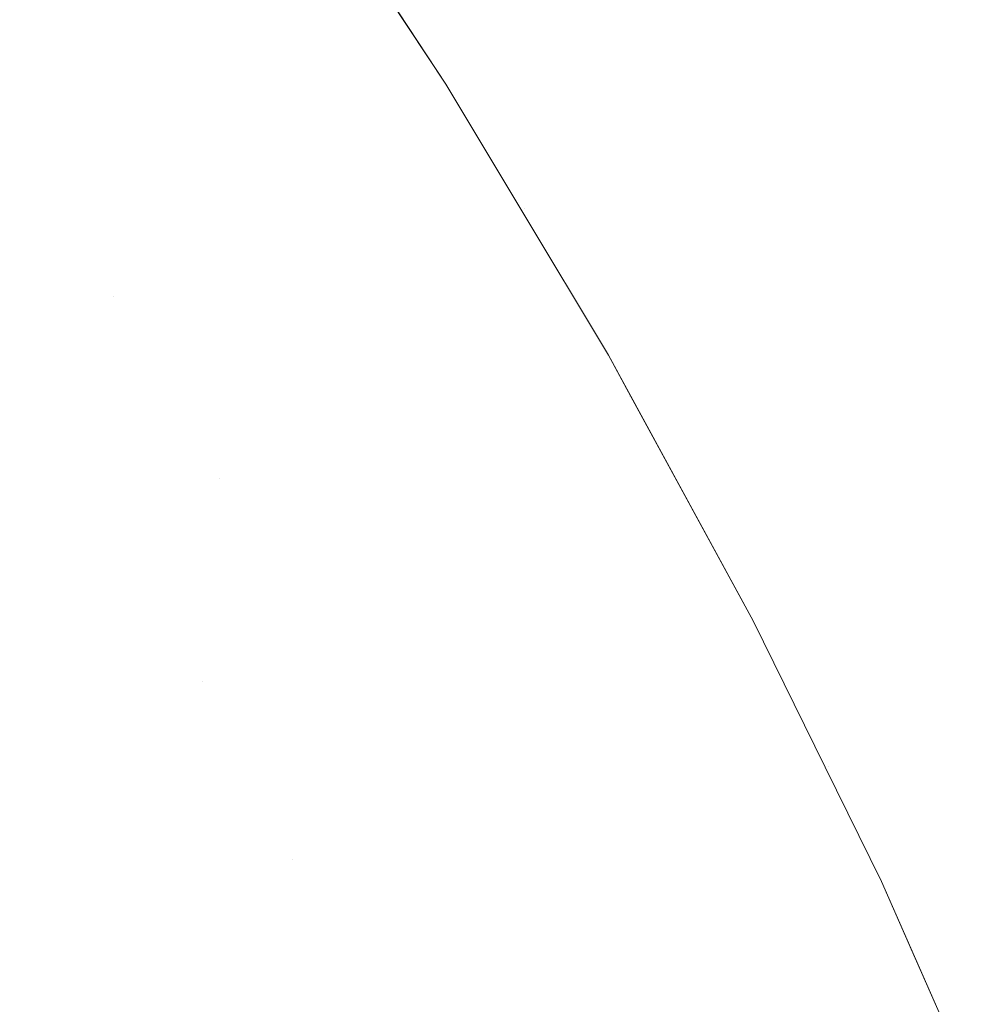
# Model space of a CAD drawing. Header units: centimetres. Extents: x -44.1 to 45.2, y 4.2 to 6.
# Tile 201 of 256: x -14.11732 to -14.10734, y 5.9256 to 5.9359. Entities that reach past the tile are written whole.
import ezdxf

# ---------------------------------------------------------------- set-up
doc = ezdxf.new("R2010")
doc.units = ezdxf.units.CM
doc.header["$LTSCALE"] = 2.54
doc.layers.add('Lucido design-1', color=7, linetype='Continuous')

# ---------------------------------------------------------------- blocks, each defined once
blk = doc.blocks.new('Gruppo-4-1')
at = {"color": 7, "linetype": 'Continuous', "lineweight": 9}
for points, invisible_edges in [([(45.040209, 5.938357, -2312.329782), (-43.924707, 5.938357, -2312.329782), (-43.924707, 5.934291, -2312.328201), (45.040209, 5.934291, -2312.328201)], 5), ([(-14.114776, 5.938111, -2312.82217), (-14.112873, 5.935221, -2312.82217), (-14.112873, 5.935221, -2313.02217), (-14.114625, 5.937882, -2313.02217)], 10), ([(-14.113281, 5.935898, -2312.820504), (-14.112873, 5.935221, -2312.82217), (-14.114776, 5.938111, -2312.82217), (-14.114599, 5.937885, -2312.820492)], 13), ([(-14.113475, 5.935858, -2313.026855), (-14.113608, 5.935828, -2313.028414), (-14.114924, 5.937811, -2313.028414), (-14.114791, 5.937844, -2313.026855)], 15), ([(-14.114791, 5.937844, -2313.026855), (-14.114697, 5.937867, -2313.025294), (-14.113379, 5.93588, -2313.025294), (-14.113475, 5.935858, -2313.026855)], 15), ([(-14.113322, 5.935893, -2313.023732), (-14.113379, 5.93588, -2313.025294), (-14.114697, 5.937867, -2313.025294), (-14.11464, 5.937881, -2313.023732)], 15), ([(-14.11464, 5.937881, -2313.023732), (-14.114625, 5.937882, -2313.02217), (-14.112873, 5.935221, -2313.02217), (-14.113322, 5.935893, -2313.023732)], 13), ([(-14.115546, 5.93766, -2313.033075), (-14.115301, 5.937719, -2313.031524), (-14.113989, 5.935741, -2313.031524), (-14.114236, 5.935684, -2313.033075)], 15), ([(-14.11378, 5.935789, -2313.029971), (-14.113989, 5.935741, -2313.031524), (-14.115301, 5.937719, -2313.031524), (-14.115094, 5.93777, -2313.029971)], 15), ([(-14.115094, 5.93777, -2313.029971), (-14.114924, 5.937811, -2313.028414), (-14.113608, 5.935828, -2313.028414), (-14.11378, 5.935789, -2313.029971)], 15), ([(-14.114236, 5.935684, -2313.033075), (-14.11452, 5.935619, -2313.034621), (-14.115828, 5.937591, -2313.034621), (-14.115546, 5.93766, -2313.033075)], 15), ([(-14.114842, 5.935545, -2313.036163), (-14.115201, 5.935463, -2313.0377), (-14.116503, 5.937427, -2313.0377), (-14.116147, 5.937513, -2313.036163)], 15), ([(-14.116147, 5.937513, -2313.036163), (-14.115828, 5.937591, -2313.034621), (-14.11452, 5.935619, -2313.034621), (-14.114842, 5.935545, -2313.036163)], 15), ([(-14.116895, 5.937331, -2313.039231), (-14.116503, 5.937427, -2313.0377), (-14.115201, 5.935463, -2313.0377), (-14.115597, 5.935373, -2313.039231)], 15), ([(-14.115597, 5.935373, -2313.039231), (-14.116029, 5.935274, -2313.040757), (-14.117324, 5.937227, -2313.040757), (-14.116895, 5.937331, -2313.039231)], 15), ([(-14.117788, 5.937113, -2313.042275), (-14.117324, 5.937227, -2313.040757), (-14.116029, 5.935274, -2313.040757), (-14.116497, 5.935166, -2313.042275)], 15), ([(-14.117788, 5.937113, -2313.042275), (-14.116497, 5.935166, -2313.042275), (-14.117001, 5.935051, -2313.043786), (-14.117634, 5.93602, -2313.043786)], 15), ([(-14.118171, 5.935893, -2313.04529), (-14.117634, 5.93602, -2313.043786), (-14.117001, 5.935051, -2313.043786), (-14.117541, 5.934927, -2313.04529)], 15), ([(-14.113475, 5.935858, -2313.026855), (-14.113379, 5.93588, -2313.025294), (-14.112151, 5.933906, -2313.025294), (-14.112247, 5.933886, -2313.026855)], 15), ([(-14.112093, 5.933919, -2313.023732), (-14.112151, 5.933906, -2313.025294), (-14.113379, 5.93588, -2313.025294), (-14.113322, 5.935893, -2313.023732)], 15), ([(-14.112093, 5.933919, -2313.023732), (-14.113322, 5.935893, -2313.023732), (-14.112873, 5.935221, -2313.02217)], 11), ([(-14.113281, 5.935898, -2312.820504), (-14.113216, 5.935898, -2312.818839), (-14.111987, 5.933923, -2312.818861), (-14.112052, 5.933923, -2312.820515)], 15), ([(-14.112873, 5.935221, -2312.82217), (-14.113281, 5.935898, -2312.820504), (-14.112052, 5.933923, -2312.820515)], 11), ([(-14.111879, 5.933923, -2312.817209), (-14.111987, 5.933923, -2312.818861), (-14.113216, 5.935898, -2312.818839), (-14.113107, 5.935898, -2312.817174)], 15), ([(-14.113107, 5.935898, -2312.817174), (-14.112954, 5.935898, -2312.815512), (-14.111728, 5.933923, -2312.815558), (-14.111879, 5.933923, -2312.817209)], 15), ([(-14.111533, 5.933923, -2312.813909), (-14.111728, 5.933923, -2312.815558), (-14.112954, 5.935898, -2312.815512), (-14.112759, 5.935898, -2312.813852)], 15), ([(-14.112759, 5.935898, -2312.813852), (-14.11252, 5.935898, -2312.812195), (-14.111296, 5.933923, -2312.812264), (-14.111533, 5.933923, -2312.813909)], 15), ([(-14.111016, 5.933923, -2312.810622), (-14.111296, 5.933923, -2312.812264), (-14.11252, 5.935898, -2312.812195), (-14.112237, 5.935898, -2312.810542)], 15), ([(-14.112237, 5.935898, -2312.810542), (-14.111913, 5.935898, -2312.808893), (-14.110693, 5.933923, -2312.808984), (-14.111016, 5.933923, -2312.810622)], 15), ([(-14.110328, 5.933923, -2312.807351), (-14.110693, 5.933923, -2312.808984), (-14.111913, 5.935898, -2312.808893), (-14.111545, 5.935898, -2312.807249)], 15), ([(-14.111545, 5.935898, -2312.807249), (-14.111135, 5.935898, -2312.80561), (-14.109921, 5.933923, -2312.805724), (-14.110328, 5.933923, -2312.807351)], 15), ([(-14.109472, 5.933923, -2312.804102), (-14.109921, 5.933923, -2312.805724), (-14.111135, 5.935898, -2312.80561), (-14.110683, 5.935898, -2312.803977)], 15), ([(-14.110683, 5.935898, -2312.803977), (-14.11019, 5.935898, -2312.802351), (-14.108982, 5.933923, -2312.802487), (-14.109472, 5.933923, -2312.804102)], 15), ([(-14.108451, 5.933923, -2312.800879), (-14.108982, 5.933923, -2312.802487), (-14.11019, 5.935898, -2312.802351), (-14.109655, 5.935898, -2312.800732)], 15), ([(-14.109655, 5.935898, -2312.800732), (-14.109079, 5.935898, -2312.79912), (-14.107879, 5.933923, -2312.799279), (-14.108451, 5.933923, -2312.800879)], 15), ([(-14.107267, 5.933923, -2312.797686), (-14.107879, 5.933923, -2312.799279), (-14.109079, 5.935898, -2312.79912), (-14.108463, 5.935898, -2312.797517)], 15), ([(-14.108463, 5.935898, -2312.797517), (-14.107806, 5.935898, -2312.795922), (-14.106615, 5.933923, -2312.796103), (-14.107267, 5.933923, -2312.797686)], 15), ([(-14.105923, 5.933923, -2312.794528), (-14.106615, 5.933923, -2312.796103), (-14.107806, 5.935898, -2312.795922), (-14.10711, 5.935898, -2312.794337)], 15), ([(-14.112554, 5.93382, -2313.029971), (-14.112765, 5.933775, -2313.031524), (-14.113989, 5.935741, -2313.031524), (-14.11378, 5.935789, -2313.029971)], 15), ([(-14.11378, 5.935789, -2313.029971), (-14.113608, 5.935828, -2313.028414), (-14.112381, 5.933857, -2313.028414), (-14.112554, 5.93382, -2313.029971)], 15), ([(-14.112247, 5.933886, -2313.026855), (-14.112381, 5.933857, -2313.028414), (-14.113608, 5.935828, -2313.028414), (-14.113475, 5.935858, -2313.026855)], 15), ([(-14.113014, 5.933721, -2313.033075), (-14.113301, 5.93366, -2313.034621), (-14.11452, 5.935619, -2313.034621), (-14.114236, 5.935684, -2313.033075)], 15), ([(-14.114236, 5.935684, -2313.033075), (-14.113989, 5.935741, -2313.031524), (-14.112765, 5.933775, -2313.031524), (-14.113014, 5.933721, -2313.033075)], 15), ([(-14.114842, 5.935545, -2313.036163), (-14.11452, 5.935619, -2313.034621), (-14.113301, 5.93366, -2313.034621), (-14.113625, 5.93359, -2313.036163)], 15), ([(-14.115597, 5.935373, -2313.039231), (-14.115201, 5.935463, -2313.0377), (-14.113987, 5.933513, -2313.0377), (-14.114386, 5.933427, -2313.039231)], 15), ([(-14.113625, 5.93359, -2313.036163), (-14.113987, 5.933513, -2313.0377), (-14.115201, 5.935463, -2313.0377), (-14.114842, 5.935545, -2313.036163)], 15), ([(-14.114386, 5.933427, -2313.039231), (-14.114821, 5.933333, -2313.040757), (-14.116029, 5.935274, -2313.040757), (-14.115597, 5.935373, -2313.039231)], 15), ([(-14.116497, 5.935166, -2313.042275), (-14.116029, 5.935274, -2313.040757), (-14.114821, 5.933333, -2313.040757), (-14.115293, 5.933232, -2313.042275)], 15), ([(-14.115293, 5.933232, -2313.042275), (-14.115801, 5.933123, -2313.043786), (-14.117001, 5.935051, -2313.043786), (-14.116497, 5.935166, -2313.042275)], 15), ([(-14.112089, 5.933914, -2313.02217), (-14.112873, 5.935221, -2313.02217), (-14.112873, 5.935221, -2312.82217), (-14.112089, 5.933914, -2312.82217)], 10), ([(-14.112052, 5.933923, -2312.820515), (-14.112089, 5.933914, -2312.82217), (-14.112873, 5.935221, -2312.82217)], 9), ([(-14.112873, 5.935221, -2313.02217), (-14.112089, 5.933914, -2313.02217), (-14.112093, 5.933919, -2313.023732)], 10), ([(-14.117541, 5.934927, -2313.04529), (-14.117001, 5.935051, -2313.043786), (-14.115801, 5.933123, -2313.043786), (-14.116345, 5.933006, -2313.04529)], 15), ([(-14.117541, 5.934927, -2313.04529), (-14.116345, 5.933006, -2313.04529), (-14.116925, 5.932882, -2313.046785), (-14.11751, 5.933837, -2313.046785)], 15), ([(45.040209, 5.934291, -2312.328201), (-43.924707, 5.934291, -2312.328201), (-43.924707, 5.930159, -2312.326798), (45.040209, 5.930159, -2312.326798)], 5), ([(-14.110951, 5.931959, -2313.023732), (-14.111009, 5.931947, -2313.025294), (-14.112151, 5.933906, -2313.025294), (-14.112093, 5.933919, -2313.023732)], 15), ([(-14.112093, 5.933919, -2313.023732), (-14.112089, 5.933914, -2313.02217), (-14.111173, 5.932389, -2313.02217)], 9), ([(-14.111173, 5.932389, -2313.02217), (-14.110951, 5.931959, -2313.023732), (-14.112093, 5.933919, -2313.023732)], 11), ([(-14.111173, 5.932389, -2312.82217), (-14.112089, 5.933914, -2312.82217), (-14.112052, 5.933923, -2312.820515)], 10), ([(-14.112089, 5.933914, -2312.82217), (-14.111173, 5.932389, -2312.82217), (-14.111173, 5.932389, -2313.02217), (-14.112089, 5.933914, -2313.02217)], 10), ([(-14.112052, 5.933923, -2312.820515), (-14.11091, 5.931962, -2312.820526), (-14.111173, 5.932389, -2312.82217)], 11), ([(-14.112052, 5.933923, -2312.820515), (-14.111987, 5.933923, -2312.818861), (-14.110845, 5.931962, -2312.818883), (-14.11091, 5.931962, -2312.820526)], 15), ([(-14.110738, 5.931962, -2312.817241), (-14.110845, 5.931962, -2312.818883), (-14.111987, 5.933923, -2312.818861), (-14.111879, 5.933923, -2312.817209)], 15), ([(-14.111879, 5.933923, -2312.817209), (-14.111728, 5.933923, -2312.815558), (-14.110587, 5.931962, -2312.8156), (-14.110738, 5.931962, -2312.817241)], 15), ([(-14.110394, 5.931962, -2312.813963), (-14.110587, 5.931962, -2312.8156), (-14.111728, 5.933923, -2312.815558), (-14.111533, 5.933923, -2312.813909)], 15), ([(-14.111533, 5.933923, -2312.813909), (-14.111296, 5.933923, -2312.812264), (-14.110158, 5.931962, -2312.812328), (-14.110394, 5.931962, -2312.813963)], 15), ([(-14.10988, 5.931962, -2312.810696), (-14.110158, 5.931962, -2312.812328), (-14.111296, 5.933923, -2312.812264), (-14.111016, 5.933923, -2312.810622)], 15), ([(-14.111016, 5.933923, -2312.810622), (-14.110693, 5.933923, -2312.808984), (-14.109559, 5.931962, -2312.809069), (-14.10988, 5.931962, -2312.810696)], 15), ([(-14.109197, 5.931962, -2312.807447), (-14.109559, 5.931962, -2312.809069), (-14.110693, 5.933923, -2312.808984), (-14.110328, 5.933923, -2312.807351)], 15), ([(-14.110328, 5.933923, -2312.807351), (-14.109921, 5.933923, -2312.805724), (-14.108792, 5.931962, -2312.80583), (-14.109197, 5.931962, -2312.807447)], 15), ([(-14.108347, 5.931962, -2312.804219), (-14.108792, 5.931962, -2312.80583), (-14.109921, 5.933923, -2312.805724), (-14.109472, 5.933923, -2312.804102)], 15), ([(-14.109472, 5.933923, -2312.804102), (-14.108982, 5.933923, -2312.802487), (-14.107859, 5.931962, -2312.802614), (-14.108347, 5.931962, -2312.804219)], 15), ([(-14.107332, 5.931962, -2312.801016), (-14.107859, 5.931962, -2312.802614), (-14.108982, 5.933923, -2312.802487), (-14.108451, 5.933923, -2312.800879)], 15), ([(-14.108451, 5.933923, -2312.800879), (-14.107879, 5.933923, -2312.799279), (-14.106763, 5.931962, -2312.799426), (-14.107332, 5.931962, -2312.801016)], 15), ([(-14.106155, 5.931962, -2312.797844), (-14.106763, 5.931962, -2312.799426), (-14.107879, 5.933923, -2312.799279), (-14.107267, 5.933923, -2312.797686)], 15), ([(-14.118122, 5.933702, -2313.048272), (-14.11751, 5.933837, -2313.046785), (-14.116925, 5.932882, -2313.046785), (-14.117539, 5.93275, -2313.048272)], 15), ([(-14.111415, 5.931865, -2313.029971), (-14.111628, 5.931823, -2313.031524), (-14.112765, 5.933775, -2313.031524), (-14.112554, 5.93382, -2313.029971)], 15), ([(-14.112554, 5.93382, -2313.029971), (-14.112381, 5.933857, -2313.028414), (-14.111241, 5.9319, -2313.028414), (-14.111415, 5.931865, -2313.029971)], 15), ([(-14.111106, 5.931927, -2313.026855), (-14.111241, 5.9319, -2313.028414), (-14.112381, 5.933857, -2313.028414), (-14.112247, 5.933886, -2313.026855)], 15), ([(-14.112247, 5.933886, -2313.026855), (-14.112151, 5.933906, -2313.025294), (-14.111009, 5.931947, -2313.025294), (-14.111106, 5.931927, -2313.026855)], 15), ([(-14.111878, 5.931772, -2313.033075), (-14.112167, 5.931714, -2313.034621), (-14.113301, 5.93366, -2313.034621), (-14.113014, 5.933721, -2313.033075)], 15), ([(-14.113014, 5.933721, -2313.033075), (-14.112765, 5.933775, -2313.031524), (-14.111628, 5.931823, -2313.031524), (-14.111878, 5.931772, -2313.033075)], 15), ([(-14.113625, 5.93359, -2313.036163), (-14.113301, 5.93366, -2313.034621), (-14.112167, 5.931714, -2313.034621), (-14.112494, 5.931649, -2313.036163)], 15), ([(-14.114386, 5.933427, -2313.039231), (-14.113987, 5.933513, -2313.0377), (-14.112858, 5.931576, -2313.0377), (-14.11326, 5.931495, -2313.039231)], 15), ([(-14.112494, 5.931649, -2313.036163), (-14.112858, 5.931576, -2313.0377), (-14.113987, 5.933513, -2313.0377), (-14.113625, 5.93359, -2313.036163)], 15), ([(-14.11326, 5.931495, -2313.039231), (-14.113698, 5.931407, -2313.040757), (-14.114821, 5.933333, -2313.040757), (-14.114386, 5.933427, -2313.039231)], 15), ([(-14.115293, 5.933232, -2313.042275), (-14.114821, 5.933333, -2313.040757), (-14.113698, 5.931407, -2313.040757), (-14.114174, 5.931312, -2313.042275)], 15), ([(-14.114174, 5.931312, -2313.042275), (-14.114686, 5.931209, -2313.043786), (-14.115801, 5.933123, -2313.043786), (-14.115293, 5.933232, -2313.042275)], 15), ([(-14.116345, 5.933006, -2313.04529), (-14.115801, 5.933123, -2313.043786), (-14.114686, 5.931209, -2313.043786), (-14.115234, 5.931099, -2313.04529)], 15), ([(-14.116361, 5.93193, -2313.046785), (-14.116925, 5.932882, -2313.046785), (-14.116345, 5.933006, -2313.04529)], 11), ([(-14.116345, 5.933006, -2313.04529), (-14.115234, 5.931099, -2313.04529), (-14.115817, 5.930982, -2313.046785), (-14.116361, 5.93193, -2313.046785)], 15), ([(-14.117539, 5.93275, -2313.048272), (-14.116925, 5.932882, -2313.046785), (-14.116361, 5.93193, -2313.046785), (-14.116978, 5.931802, -2313.048272)], 15), ([(-14.116978, 5.931802, -2313.048272), (-14.117629, 5.931667, -2313.04975), (-14.118189, 5.932611, -2313.04975), (-14.117539, 5.93275, -2313.048272)], 15), ([(-14.111173, 5.932389, -2312.82217), (-14.109661, 5.929613, -2312.82217), (-14.109661, 5.929613, -2313.02217), (-14.110939, 5.931958, -2313.02217)], 10), ([(-14.110939, 5.931958, -2313.02217), (-14.111173, 5.932389, -2313.02217), (-14.111173, 5.932389, -2312.82217)], 10), ([(-14.109851, 5.930017, -2312.820536), (-14.109661, 5.929613, -2312.82217), (-14.111173, 5.932389, -2312.82217), (-14.11091, 5.931962, -2312.820526)], 13), ([(-14.111173, 5.932389, -2313.02217), (-14.110939, 5.931958, -2313.02217), (-14.110951, 5.931959, -2313.023732)], 10), ([(-14.109892, 5.930014, -2313.023732), (-14.10995, 5.930003, -2313.025294), (-14.111009, 5.931947, -2313.025294), (-14.110951, 5.931959, -2313.023732)], 15), ([(-14.110951, 5.931959, -2313.023732), (-14.110939, 5.931958, -2313.02217), (-14.109661, 5.929613, -2313.02217), (-14.109892, 5.930014, -2313.023732)], 13), ([(-14.11091, 5.931962, -2312.820526), (-14.110845, 5.931962, -2312.818883), (-14.109787, 5.930017, -2312.818903), (-14.109851, 5.930017, -2312.820536)], 15), ([(-14.10968, 5.930017, -2312.81727), (-14.109787, 5.930017, -2312.818903), (-14.110845, 5.931962, -2312.818883), (-14.110738, 5.931962, -2312.817241)], 15), ([(-14.110738, 5.931962, -2312.817241), (-14.110587, 5.931962, -2312.8156), (-14.10953, 5.930017, -2312.81564), (-14.10968, 5.930017, -2312.81727)], 15), ([(-14.109338, 5.930017, -2312.814012), (-14.10953, 5.930017, -2312.81564), (-14.110587, 5.931962, -2312.8156), (-14.110394, 5.931962, -2312.813963)], 15), ([(-14.110394, 5.931962, -2312.813963), (-14.110158, 5.931962, -2312.812328), (-14.109104, 5.930017, -2312.812387), (-14.109338, 5.930017, -2312.814012)], 15), ([(-14.108827, 5.930017, -2312.810765), (-14.109104, 5.930017, -2312.812387), (-14.110158, 5.931962, -2312.812328), (-14.10988, 5.931962, -2312.810696)], 15), ([(-14.10988, 5.931962, -2312.810696), (-14.109559, 5.931962, -2312.809069), (-14.108509, 5.930017, -2312.809148), (-14.108827, 5.930017, -2312.810765)], 15), ([(-14.108148, 5.930017, -2312.807535), (-14.108509, 5.930017, -2312.809148), (-14.109559, 5.931962, -2312.809069), (-14.109197, 5.931962, -2312.807447)], 15), ([(-14.109197, 5.931962, -2312.807447), (-14.108792, 5.931962, -2312.80583), (-14.107746, 5.930017, -2312.805928), (-14.108148, 5.930017, -2312.807535)], 15), ([(-14.107303, 5.930017, -2312.804326), (-14.107746, 5.930017, -2312.805928), (-14.108792, 5.931962, -2312.80583), (-14.108347, 5.931962, -2312.804219)], 15), ([(-14.108347, 5.931962, -2312.804219), (-14.107859, 5.931962, -2312.802614), (-14.106819, 5.930017, -2312.802731), (-14.107303, 5.930017, -2312.804326)], 15), ([(-14.106294, 5.930017, -2312.801143), (-14.106819, 5.930017, -2312.802731), (-14.107859, 5.931962, -2312.802614), (-14.107332, 5.931962, -2312.801016)], 15), ([(-14.116978, 5.931802, -2313.048272), (-14.116361, 5.93193, -2313.046785), (-14.115817, 5.930982, -2313.046785), (-14.116436, 5.930858, -2313.048272)], 15), ([(-14.110359, 5.929926, -2313.029971), (-14.110573, 5.929886, -2313.031524), (-14.111628, 5.931823, -2313.031524), (-14.111415, 5.931865, -2313.029971)], 15), ([(-14.111415, 5.931865, -2313.029971), (-14.111241, 5.9319, -2313.028414), (-14.110184, 5.929959, -2313.028414), (-14.110359, 5.929926, -2313.029971)], 15), ([(-14.110048, 5.929984, -2313.026855), (-14.110184, 5.929959, -2313.028414), (-14.111241, 5.9319, -2313.028414), (-14.111106, 5.931927, -2313.026855)], 15), ([(-14.111106, 5.931927, -2313.026855), (-14.111009, 5.931947, -2313.025294), (-14.10995, 5.930003, -2313.025294), (-14.110048, 5.929984, -2313.026855)], 15), ([(-14.116436, 5.930858, -2313.048272), (-14.11709, 5.930726, -2313.04975), (-14.117629, 5.931667, -2313.04975), (-14.116978, 5.931802, -2313.048272)], 15), ([(-14.110826, 5.929839, -2313.033075), (-14.111116, 5.929784, -2313.034621), (-14.112167, 5.931714, -2313.034621), (-14.111878, 5.931772, -2313.033075)], 15), ([(-14.111878, 5.931772, -2313.033075), (-14.111628, 5.931823, -2313.031524), (-14.110573, 5.929886, -2313.031524), (-14.110826, 5.929839, -2313.033075)], 15), ([(-14.118315, 5.931524, -2313.051217), (-14.117629, 5.931667, -2313.04975), (-14.11709, 5.930726, -2313.04975), (-14.117778, 5.930588, -2313.051217)], 15), ([(-14.111445, 5.929723, -2313.036163), (-14.111812, 5.929654, -2313.0377), (-14.112858, 5.931576, -2313.0377), (-14.112494, 5.931649, -2313.036163)], 15), ([(-14.112494, 5.931649, -2313.036163), (-14.112167, 5.931714, -2313.034621), (-14.111116, 5.929784, -2313.034621), (-14.111445, 5.929723, -2313.036163)], 15), ([(-14.11326, 5.931495, -2313.039231), (-14.112858, 5.931576, -2313.0377), (-14.111812, 5.929654, -2313.0377), (-14.112216, 5.929578, -2313.039231)], 15), ([(-14.112216, 5.929578, -2313.039231), (-14.112658, 5.929496, -2313.040757), (-14.113698, 5.931407, -2313.040757), (-14.11326, 5.931495, -2313.039231)], 15), ([(-14.114174, 5.931312, -2313.042275), (-14.113698, 5.931407, -2313.040757), (-14.112658, 5.929496, -2313.040757), (-14.113137, 5.929406, -2313.042275)], 15), ([(-14.113137, 5.929406, -2313.042275), (-14.113652, 5.92931, -2313.043786), (-14.114686, 5.931209, -2313.043786), (-14.114174, 5.931312, -2313.042275)], 15), ([(-14.115234, 5.931099, -2313.04529), (-14.114686, 5.931209, -2313.043786), (-14.113652, 5.92931, -2313.043786), (-14.114204, 5.929206, -2313.04529)], 15), ([(-14.115294, 5.930037, -2313.046785), (-14.115817, 5.930982, -2313.046785), (-14.115234, 5.931099, -2313.04529)], 11), ([(-14.115234, 5.931099, -2313.04529), (-14.114204, 5.929206, -2313.04529), (-14.114791, 5.929096, -2313.046785), (-14.115294, 5.930037, -2313.046785)], 15), ([(-14.116436, 5.930858, -2313.048272), (-14.115817, 5.930982, -2313.046785), (-14.115294, 5.930037, -2313.046785), (-14.115915, 5.929917, -2313.048272)], 15), ([(-14.115915, 5.929917, -2313.048272), (-14.116571, 5.929789, -2313.04975), (-14.11709, 5.930726, -2313.04975), (-14.116436, 5.930858, -2313.048272)], 15), ([(-14.117778, 5.930588, -2313.051217), (-14.11709, 5.930726, -2313.04975), (-14.116571, 5.929789, -2313.04975), (-14.117262, 5.929656, -2313.051217)], 15), ([(-14.117262, 5.929656, -2313.051217), (-14.117986, 5.929515, -2313.052675), (-14.1185, 5.930443, -2313.052675), (-14.117778, 5.930588, -2313.051217)], 15), ([(45.040209, 5.928082, -2312.326193), (45.040209, 5.930159, -2312.326798), (-43.924707, 5.930159, -2312.326798), (-43.924707, 5.928082, -2312.326193)], 10), ([(-14.115915, 5.929917, -2313.048272), (-14.115294, 5.930037, -2313.046785), (-14.114791, 5.929096, -2313.046785), (-14.115414, 5.92898, -2313.048272)], 15), ([(-14.110048, 5.929984, -2313.026855), (-14.10995, 5.930003, -2313.025294), (-14.108973, 5.928075, -2313.025294), (-14.109071, 5.928058, -2313.026855)], 15), ([(-14.108914, 5.928085, -2313.023732), (-14.108973, 5.928075, -2313.025294), (-14.10995, 5.930003, -2313.025294), (-14.109892, 5.930014, -2313.023732)], 15), ([(-14.108914, 5.928085, -2313.023732), (-14.109892, 5.930014, -2313.023732), (-14.109661, 5.929613, -2313.02217)], 11), ([(-14.109851, 5.930017, -2312.820536), (-14.109787, 5.930017, -2312.818903), (-14.108809, 5.928089, -2312.818921), (-14.108873, 5.928089, -2312.820545)], 15), ([(-14.109661, 5.929613, -2312.82217), (-14.109851, 5.930017, -2312.820536), (-14.108873, 5.928089, -2312.820545)], 11), ([(-14.108703, 5.928089, -2312.817298), (-14.108809, 5.928089, -2312.818921), (-14.109787, 5.930017, -2312.818903), (-14.10968, 5.930017, -2312.81727)], 15), ([(-14.10968, 5.930017, -2312.81727), (-14.10953, 5.930017, -2312.81564), (-14.108554, 5.928089, -2312.815676), (-14.108703, 5.928089, -2312.817298)], 15), ([(-14.108363, 5.928089, -2312.814057), (-14.108554, 5.928089, -2312.815676), (-14.10953, 5.930017, -2312.81564), (-14.109338, 5.930017, -2312.814012)], 15), ([(-14.109338, 5.930017, -2312.814012), (-14.109104, 5.930017, -2312.812387), (-14.10813, 5.928089, -2312.812441), (-14.108363, 5.928089, -2312.814057)], 15), ([(-14.107855, 5.928089, -2312.810829), (-14.10813, 5.928089, -2312.812441), (-14.109104, 5.930017, -2312.812387), (-14.108827, 5.930017, -2312.810765)], 15), ([(-14.108827, 5.930017, -2312.810765), (-14.108509, 5.930017, -2312.809148), (-14.107538, 5.928089, -2312.809221), (-14.107855, 5.928089, -2312.810829)], 15), ([(-14.10718, 5.928089, -2312.807617), (-14.107538, 5.928089, -2312.809221), (-14.108509, 5.930017, -2312.809148), (-14.108148, 5.930017, -2312.807535)], 15), ([(-14.108148, 5.930017, -2312.807535), (-14.107746, 5.930017, -2312.805928), (-14.10678, 5.928089, -2312.806019), (-14.10718, 5.928089, -2312.807617)], 15), ([(-14.10634, 5.928089, -2312.804426), (-14.10678, 5.928089, -2312.806019), (-14.107746, 5.930017, -2312.805928), (-14.107303, 5.930017, -2312.804326)], 15), ([(-14.115414, 5.92898, -2313.048272), (-14.116072, 5.928857, -2313.04975), (-14.116571, 5.929789, -2313.04975), (-14.115915, 5.929917, -2313.048272)], 15), ([(-14.109384, 5.928003, -2313.029971), (-14.1096, 5.927966, -2313.031524), (-14.110573, 5.929886, -2313.031524), (-14.110359, 5.929926, -2313.029971)], 15), ([(-14.110359, 5.929926, -2313.029971), (-14.110184, 5.929959, -2313.028414), (-14.109208, 5.928034, -2313.028414), (-14.109384, 5.928003, -2313.029971)], 15), ([(-14.109071, 5.928058, -2313.026855), (-14.109208, 5.928034, -2313.028414), (-14.110184, 5.929959, -2313.028414), (-14.110048, 5.929984, -2313.026855)], 15), ([(-14.109854, 5.927922, -2313.033075), (-14.110146, 5.927871, -2313.034621), (-14.111116, 5.929784, -2313.034621), (-14.110826, 5.929839, -2313.033075)], 15), ([(-14.110826, 5.929839, -2313.033075), (-14.110573, 5.929886, -2313.031524), (-14.1096, 5.927966, -2313.031524), (-14.109854, 5.927922, -2313.033075)], 15), ([(-14.117262, 5.929656, -2313.051217), (-14.116571, 5.929789, -2313.04975), (-14.116072, 5.928857, -2313.04975), (-14.116765, 5.928727, -2313.051217)], 15), ([(-14.110477, 5.927813, -2313.036163), (-14.110846, 5.927749, -2313.0377), (-14.111812, 5.929654, -2313.0377), (-14.111445, 5.929723, -2313.036163)], 15), ([(-14.111445, 5.929723, -2313.036163), (-14.111116, 5.929784, -2313.034621), (-14.110146, 5.927871, -2313.034621), (-14.110477, 5.927813, -2313.036163)], 15), ([(-14.116765, 5.928727, -2313.051217), (-14.117492, 5.928591, -2313.052675), (-14.117986, 5.929515, -2313.052675), (-14.117262, 5.929656, -2313.051217)], 15), ([(-14.112216, 5.929578, -2313.039231), (-14.111812, 5.929654, -2313.0377), (-14.110846, 5.927749, -2313.0377), (-14.111253, 5.927678, -2313.039231)], 15), ([(-14.108908, 5.928082, -2313.02217), (-14.109661, 5.929613, -2313.02217), (-14.109661, 5.929613, -2312.82217), (-14.108908, 5.928082, -2312.82217)], 10), ([(-14.108873, 5.928089, -2312.820545), (-14.108908, 5.928082, -2312.82217), (-14.109661, 5.929613, -2312.82217)], 9), ([(-14.109661, 5.929613, -2313.02217), (-14.108908, 5.928082, -2313.02217), (-14.108914, 5.928085, -2313.023732)], 10), ([(-14.113137, 5.929406, -2313.042275), (-14.112658, 5.929496, -2313.040757), (-14.111697, 5.927601, -2313.040757), (-14.112179, 5.927517, -2313.042275)], 15), ([(-14.111253, 5.927678, -2313.039231), (-14.111697, 5.927601, -2313.040757), (-14.112658, 5.929496, -2313.040757), (-14.112216, 5.929578, -2313.039231)], 15), ([(-14.112179, 5.927517, -2313.042275), (-14.112697, 5.927427, -2313.043786), (-14.113652, 5.92931, -2313.043786), (-14.113137, 5.929406, -2313.042275)], 15), ([(-14.114204, 5.929206, -2313.04529), (-14.113652, 5.92931, -2313.043786), (-14.112697, 5.927427, -2313.043786), (-14.113252, 5.92733, -2313.04529)], 15), ([(-14.113252, 5.92733, -2313.04529), (-14.113843, 5.927227, -2313.046785), (-14.114791, 5.929096, -2313.046785), (-14.114204, 5.929206, -2313.04529)], 15), ([(-14.115414, 5.92898, -2313.048272), (-14.114791, 5.929096, -2313.046785), (-14.113843, 5.927227, -2313.046785), (-14.11447, 5.927118, -2313.048272)], 15), ([(-14.115593, 5.927928, -2313.04975), (-14.116072, 5.928857, -2313.04975), (-14.115414, 5.92898, -2313.048272)], 11), ([(-14.115414, 5.92898, -2313.048272), (-14.11447, 5.927118, -2313.048272), (-14.115132, 5.927003, -2313.04975), (-14.115593, 5.927928, -2313.04975)], 15), ([(-14.116765, 5.928727, -2313.051217), (-14.116072, 5.928857, -2313.04975), (-14.115593, 5.927928, -2313.04975), (-14.116288, 5.927802, -2313.051217)], 15), ([(-14.116288, 5.927802, -2313.051217), (-14.117017, 5.92767, -2313.052675), (-14.117492, 5.928591, -2313.052675), (-14.116765, 5.928727, -2313.051217)], 15), ([(-14.118253, 5.928448, -2313.054122), (-14.117492, 5.928591, -2313.052675), (-14.117017, 5.92767, -2313.052675), (-14.11778, 5.927533, -2313.054122)], 15), ([(45.040209, 5.926176, -2312.325637), (45.040209, 5.928082, -2312.326193), (-43.924707, 5.928082, -2312.326193), (-43.924707, 5.926176, -2312.325637)], 10), ([(-14.108172, 5.926149, -2313.026855), (-14.10831, 5.926127, -2313.028414), (-14.109208, 5.928034, -2313.028414), (-14.109071, 5.928058, -2313.026855)], 15), ([(-14.109071, 5.928058, -2313.026855), (-14.108973, 5.928075, -2313.025294), (-14.108074, 5.926165, -2313.025294), (-14.108172, 5.926149, -2313.026855)], 15), ([(-14.108015, 5.926174, -2313.023732), (-14.108074, 5.926165, -2313.025294), (-14.108973, 5.928075, -2313.025294), (-14.108914, 5.928085, -2313.023732)], 15), ([(-14.108914, 5.928085, -2313.023732), (-14.108908, 5.928082, -2313.02217), (-14.108321, 5.926887, -2313.02217)], 9), ([(-14.108321, 5.926887, -2313.02217), (-14.108015, 5.926174, -2313.023732), (-14.108914, 5.928085, -2313.023732)], 11), ([(-14.108321, 5.926887, -2312.82217), (-14.108908, 5.928082, -2312.82217), (-14.108873, 5.928089, -2312.820545)], 10), ([(-14.108908, 5.928082, -2312.82217), (-14.108321, 5.926887, -2312.82217), (-14.108321, 5.926887, -2313.02217), (-14.108908, 5.928082, -2313.02217)], 10), ([(-14.108873, 5.928089, -2312.820545), (-14.107974, 5.926178, -2312.820553), (-14.108321, 5.926887, -2312.82217)], 11), ([(-14.108873, 5.928089, -2312.820545), (-14.108809, 5.928089, -2312.818921), (-14.10791, 5.926178, -2312.818938), (-14.107974, 5.926178, -2312.820553)], 15), ([(-14.107805, 5.926178, -2312.817323), (-14.10791, 5.926178, -2312.818938), (-14.108809, 5.928089, -2312.818921), (-14.108703, 5.928089, -2312.817298)], 15), ([(-14.108703, 5.928089, -2312.817298), (-14.108554, 5.928089, -2312.815676), (-14.107657, 5.926178, -2312.81571), (-14.107805, 5.926178, -2312.817323)], 15), ([(-14.107467, 5.926178, -2312.814099), (-14.107657, 5.926178, -2312.81571), (-14.108554, 5.928089, -2312.815676), (-14.108363, 5.928089, -2312.814057)], 15), ([(-14.108363, 5.928089, -2312.814057), (-14.10813, 5.928089, -2312.812441), (-14.107235, 5.926178, -2312.812492), (-14.107467, 5.926178, -2312.814099)], 15), ([(-14.106961, 5.926178, -2312.810887), (-14.107235, 5.926178, -2312.812492), (-14.10813, 5.928089, -2312.812441), (-14.107855, 5.928089, -2312.810829)], 15), ([(-14.107855, 5.928089, -2312.810829), (-14.107538, 5.928089, -2312.809221), (-14.106646, 5.926178, -2312.809287), (-14.106961, 5.926178, -2312.810887)], 15), ([(-14.106289, 5.926178, -2312.807692), (-14.106646, 5.926178, -2312.809287), (-14.107538, 5.928089, -2312.809221), (-14.10718, 5.928089, -2312.807617)], 15), ([(-14.109854, 5.927922, -2313.033075), (-14.1096, 5.927966, -2313.031524), (-14.108704, 5.926063, -2313.031524), (-14.108959, 5.926022, -2313.033075)], 15), ([(-14.108488, 5.926098, -2313.029971), (-14.108704, 5.926063, -2313.031524), (-14.1096, 5.927966, -2313.031524), (-14.109384, 5.928003, -2313.029971)], 15), ([(-14.109384, 5.928003, -2313.029971), (-14.109208, 5.928034, -2313.028414), (-14.10831, 5.926127, -2313.028414), (-14.108488, 5.926098, -2313.029971)], 15), ([(-14.116288, 5.927802, -2313.051217), (-14.115593, 5.927928, -2313.04975), (-14.115132, 5.927003, -2313.04975), (-14.115829, 5.926881, -2313.051217)], 15), ([(-14.110477, 5.927813, -2313.036163), (-14.110146, 5.927871, -2313.034621), (-14.109254, 5.925975, -2313.034621), (-14.109586, 5.925921, -2313.036163)], 15), ([(-14.108959, 5.926022, -2313.033075), (-14.109254, 5.925975, -2313.034621), (-14.110146, 5.927871, -2313.034621), (-14.109854, 5.927922, -2313.033075)], 15), ([(-14.115829, 5.926881, -2313.051217), (-14.116561, 5.926754, -2313.052675), (-14.117017, 5.92767, -2313.052675), (-14.116288, 5.927802, -2313.051217)], 15), ([(-14.111253, 5.927678, -2313.039231), (-14.110846, 5.927749, -2313.0377), (-14.109957, 5.925861, -2313.0377), (-14.110366, 5.925795, -2313.039231)], 15), ([(-14.109586, 5.925921, -2313.036163), (-14.109957, 5.925861, -2313.0377), (-14.110846, 5.927749, -2313.0377), (-14.110477, 5.927813, -2313.036163)], 15), ([(-14.11778, 5.927533, -2313.054122), (-14.117017, 5.92767, -2313.052675), (-14.116561, 5.926754, -2313.052675), (-14.117326, 5.926621, -2313.054122)], 15), ([(-14.110366, 5.925795, -2313.039231), (-14.110813, 5.925723, -2313.040757), (-14.111697, 5.927601, -2313.040757), (-14.111253, 5.927678, -2313.039231)], 15), ([(-14.112179, 5.927517, -2313.042275), (-14.111697, 5.927601, -2313.040757), (-14.110813, 5.925723, -2313.040757), (-14.111297, 5.925645, -2313.042275)], 15), ([(-14.113252, 5.92733, -2313.04529), (-14.112697, 5.927427, -2313.043786), (-14.111819, 5.925561, -2313.043786), (-14.112377, 5.925471, -2313.04529)], 15), ([(-14.111297, 5.925645, -2313.042275), (-14.111819, 5.925561, -2313.043786), (-14.112697, 5.927427, -2313.043786), (-14.112179, 5.927517, -2313.042275)], 15), ([(-14.112377, 5.925471, -2313.04529), (-14.112972, 5.925375, -2313.046785), (-14.113843, 5.927227, -2313.046785), (-14.113252, 5.92733, -2313.04529)], 15), ([(-14.11447, 5.927118, -2313.048272), (-14.113843, 5.927227, -2313.046785), (-14.112972, 5.925375, -2313.046785), (-14.113602, 5.925273, -2313.048272)], 15), ([(-14.114691, 5.926082, -2313.04975), (-14.115132, 5.927003, -2313.04975), (-14.11447, 5.927118, -2313.048272)], 11), ([(-14.11447, 5.927118, -2313.048272), (-14.113602, 5.925273, -2313.048272), (-14.114268, 5.925166, -2313.04975), (-14.114691, 5.926082, -2313.04975)], 15), ([(-14.115829, 5.926881, -2313.051217), (-14.115132, 5.927003, -2313.04975), (-14.114691, 5.926082, -2313.04975), (-14.11539, 5.925965, -2313.051217)], 15), ([(-14.11539, 5.925965, -2313.051217), (-14.116123, 5.925842, -2313.052675), (-14.116561, 5.926754, -2313.052675), (-14.115829, 5.926881, -2313.051217)], 15), ([(-14.108321, 5.926887, -2312.82217), (-14.10714, 5.924209, -2312.82217), (-14.10714, 5.924209, -2313.02217), (-14.108006, 5.926173, -2313.02217)], 10), ([(-14.108006, 5.926173, -2313.02217), (-14.108321, 5.926887, -2313.02217), (-14.108321, 5.926887, -2312.82217)], 10), ([(-14.10715, 5.924285, -2312.820561), (-14.10714, 5.924209, -2312.82217), (-14.108321, 5.926887, -2312.82217), (-14.107974, 5.926178, -2312.820553)], 13), ([(-14.108321, 5.926887, -2313.02217), (-14.108006, 5.926173, -2313.02217), (-14.108015, 5.926174, -2313.023732)], 10), ([(-14.117326, 5.926621, -2313.054122), (-14.116561, 5.926754, -2313.052675), (-14.116123, 5.925842, -2313.052675), (-14.116891, 5.925713, -2313.054122)], 15), ([(-14.116891, 5.925713, -2313.054122), (-14.117691, 5.925579, -2313.055559), (-14.118124, 5.926482, -2313.055559), (-14.117326, 5.926621, -2313.054122)], 15), ([(-43.924707, 5.926176, -2312.325637), (-43.924707, 5.925971, -2312.325577), (45.040209, 5.925971, -2312.325577), (45.040209, 5.926176, -2312.325637)], 10), ([(-14.107667, 5.924211, -2313.029971), (-14.107884, 5.924179, -2313.031524), (-14.108704, 5.926063, -2313.031524), (-14.108488, 5.926098, -2313.029971)], 15), ([(-14.108488, 5.926098, -2313.029971), (-14.10831, 5.926127, -2313.028414), (-14.107488, 5.924238, -2313.028414), (-14.107667, 5.924211, -2313.029971)], 15), ([(-14.10735, 5.924259, -2313.026855), (-14.107488, 5.924238, -2313.028414), (-14.10831, 5.926127, -2313.028414), (-14.108172, 5.926149, -2313.026855)], 15), ([(-14.108172, 5.926149, -2313.026855), (-14.108074, 5.926165, -2313.025294), (-14.107251, 5.924273, -2313.025294), (-14.10735, 5.924259, -2313.026855)], 15), ([(-14.107191, 5.924282, -2313.023732), (-14.107251, 5.924273, -2313.025294), (-14.108074, 5.926165, -2313.025294), (-14.108015, 5.926174, -2313.023732)], 15), ([(-14.108015, 5.926174, -2313.023732), (-14.108006, 5.926173, -2313.02217), (-14.10714, 5.924209, -2313.02217), (-14.107191, 5.924282, -2313.023732)], 13), ([(-14.107974, 5.926178, -2312.820553), (-14.10791, 5.926178, -2312.818938), (-14.107087, 5.924285, -2312.818953), (-14.10715, 5.924285, -2312.820561)], 15), ([(-14.106982, 5.924285, -2312.817346), (-14.107087, 5.924285, -2312.818953), (-14.10791, 5.926178, -2312.818938), (-14.107805, 5.926178, -2312.817323)], 15), ([(-14.107805, 5.926178, -2312.817323), (-14.107657, 5.926178, -2312.81571), (-14.106835, 5.924285, -2312.815741), (-14.106982, 5.924285, -2312.817346)], 15), ([(-14.106645, 5.924285, -2312.814138), (-14.106835, 5.924285, -2312.815741), (-14.107657, 5.926178, -2312.81571), (-14.107467, 5.926178, -2312.814099)], 15), ([(-14.107467, 5.926178, -2312.814099), (-14.107235, 5.926178, -2312.812492), (-14.106415, 5.924285, -2312.812538), (-14.106645, 5.924285, -2312.814138)], 15), ([(-14.11539, 5.925965, -2313.051217), (-14.114691, 5.926082, -2313.04975), (-14.114268, 5.925166, -2313.04975), (-14.114969, 5.925053, -2313.051217)], 15), ([(-14.108141, 5.924141, -2313.033075), (-14.108436, 5.924097, -2313.034621), (-14.109254, 5.925975, -2313.034621), (-14.108959, 5.926022, -2313.033075)], 15), ([(-14.108959, 5.926022, -2313.033075), (-14.108704, 5.926063, -2313.031524), (-14.107884, 5.924179, -2313.031524), (-14.108141, 5.924141, -2313.033075)], 15), ([(45.040209, 5.92428, -2312.325164), (45.040209, 5.925971, -2312.325577), (-43.924707, 5.925971, -2312.325577), (-43.924707, 5.92428, -2312.325164)], 10), ([(-14.114969, 5.925053, -2313.051217), (-14.115704, 5.924934, -2313.052675), (-14.116123, 5.925842, -2313.052675), (-14.11539, 5.925965, -2313.051217)], 15), ([(-14.108771, 5.924047, -2313.036163), (-14.109144, 5.923992, -2313.0377), (-14.109957, 5.925861, -2313.0377), (-14.109586, 5.925921, -2313.036163)], 15), ([(-14.109586, 5.925921, -2313.036163), (-14.109254, 5.925975, -2313.034621), (-14.108436, 5.924097, -2313.034621), (-14.108771, 5.924047, -2313.036163)], 15), ([(-14.116891, 5.925713, -2313.054122), (-14.116123, 5.925842, -2313.052675), (-14.115704, 5.924934, -2313.052675), (-14.116474, 5.92481, -2313.054122)], 15), ([(-14.109555, 5.92393, -2313.039231), (-14.110004, 5.923864, -2313.040757), (-14.110813, 5.925723, -2313.040757), (-14.110366, 5.925795, -2313.039231)], 15), ([(-14.110366, 5.925795, -2313.039231), (-14.109957, 5.925861, -2313.0377), (-14.109144, 5.923992, -2313.0377), (-14.109555, 5.92393, -2313.039231)], 15), ([(-14.116474, 5.92481, -2313.054122), (-14.117277, 5.92468, -2313.055559), (-14.117691, 5.925579, -2313.055559), (-14.116891, 5.925713, -2313.054122)], 15), ([(-14.111297, 5.925645, -2313.042275), (-14.110813, 5.925723, -2313.040757), (-14.110004, 5.923864, -2313.040757), (-14.110491, 5.923791, -2313.042275)], 15), ([(-14.110491, 5.923791, -2313.042275), (-14.111015, 5.923713, -2313.043786), (-14.111819, 5.925561, -2313.043786), (-14.111297, 5.925645, -2313.042275)], 15)]:
    blk.add_3dface(points, dxfattribs=dict(at, invisible_edges=invisible_edges))
blk = doc.blocks.new('Gruppo-5-1')
at = {"color": 7}
blk.add_blockref('Gruppo-4-1', (0, 0), dxfattribs=at)

msp = doc.modelspace()

# ---------------------------------------------------------------- block references
at = {"layer": 'Lucido design-1', "color": 7}
msp.add_blockref('Gruppo-5-1', (0, 0), dxfattribs=at)

doc.saveas('drawing.dxf')
